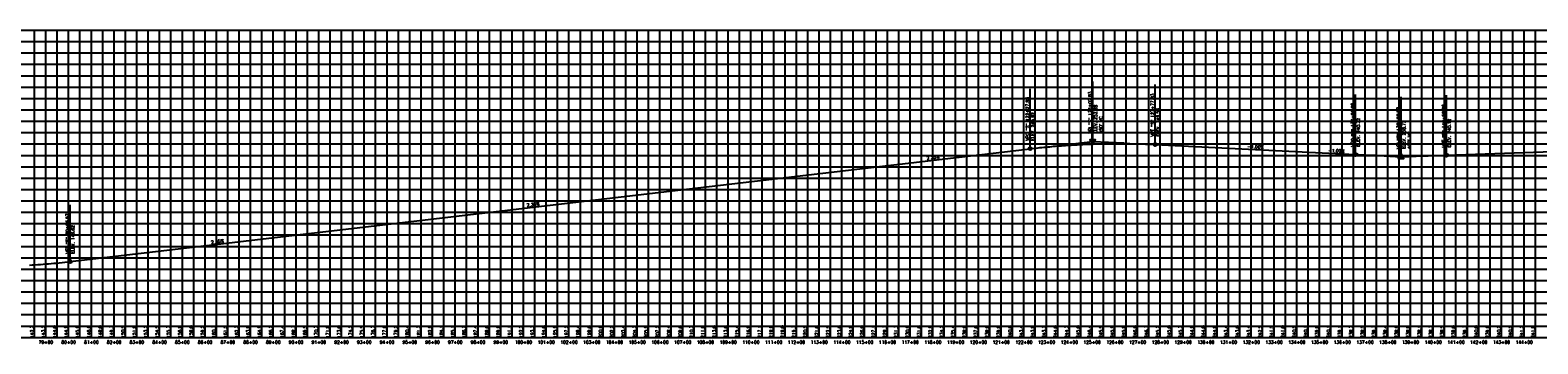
# Model space of a CAD drawing. Extents: x 114466 to 237039, y 16086 to 93345.
# Tile 8 of 81: x 145208 to 151837, y 34611 to 35990. Entities that reach past the tile are written whole.
import ezdxf
from ezdxf.enums import TextEntityAlignment as Align

# ---------------------------------------------------------------- set-up
doc = ezdxf.new("R2010")
doc.units = 0
doc.header["$LTSCALE"] = 50
doc.header["$MEASUREMENT"] = 0
doc.layers.get('0').update_dxf_attribs({"color": 1})
for name, color, linetype in [('STERL-03-PBASE', 101, 'Continuous'), ('STERL-03-PEGCT', 101, 'Continuous'), ('STERL-03-PFGC', 4, 'Continuous'), ('STERL-03-PFGCT', 3, 'Continuous'), ('Sterl-03-PFGCT-B', 3, 'Continuous'), ('STERL-03-PGRID', 251, 'Continuous'), ('STERL-03-PVGRID', 251, 'Continuous')]:
    doc.layers.add(name, color=color, linetype=linetype)
doc.styles.add('L140', font='ROMANSM.shx', dxfattribs={"height": 14})

# ---------------------------------------------------------------- blocks, each defined once
blk = doc.blocks.new('CRV_CIR')
at = {"color": 155, "const_width": 0.063, "flags": 128}
blk.add_lwpolyline([(-0.0315, 0, 1), (0.0315, 0, 1)], format="xyb", close=True, dxfattribs=at)
for radius in [0.07, 0.0187]:
    blk.add_circle((0, 0), radius)
blk = doc.blocks.new('crv_tri')
for points in [[(0.125, -0.072), (0, 0.144), (-0.125, -0.072)], [(-0.125, -0.072), (0.125, -0.072), (0, 0.144)]]:
    blk.add_hatch(color=155).paths.add_polyline_path(points)
for p, q in [((0, 0.144), (-0.125, -0.072)), ((0.125, -0.072), (0, 0.144)), ((-0.125, -0.072), (0.125, -0.072))]:
    blk.add_line(p, q)
at = {"flags": 128}
for points in [[(0, 0.144), (-0.125, -0.072), (0.125, -0.072)], [(-0.125, -0.072), (0.125, -0.072), (0, 0.144)]]:
    blk.add_lwpolyline(points, close=True, dxfattribs=at)
blk.add_circle((0, 0), 0.025)
blk.add_circle((0, 0), 0.025)
blk.add_circle((0, 0), 0.025)

msp = doc.modelspace()

# ---------------------------------------------------------------- linework, layer by layer
at = {"layer": 'STERL-03-PBASE'}
for p, q in [((137616.08245, 34689.54831), (195729.02224, 34689.54831)), ((145226.81245, 34639.54831), (145226.81245, 34689.54831)), ((145276.81245, 34639.54831), (145276.81245, 34689.54831)), ((145326.81245, 34639.54831), (145326.81245, 34689.54831)), ((145376.81245, 34639.54831), (145376.81245, 34689.54831)), ((145426.81245, 34639.54831), (145426.81245, 34689.54831)), ((145476.81245, 34639.54831), (145476.81245, 34689.54831)), ((145526.81245, 34639.54831), (145526.81245, 34689.54831)), ((145576.81245, 34639.54831), (145576.81245, 34689.54831)), ((145626.81245, 34639.54831), (145626.81245, 34689.54831)), ((145676.81245, 34639.54831), (145676.81245, 34689.54831)), ((145726.81245, 34639.54831), (145726.81245, 34689.54831)), ((145776.81245, 34639.54831), (145776.81245, 34689.54831)), ((145826.81245, 34639.54831), (145826.81245, 34689.54831)), ((145876.81245, 34639.54831), (145876.81245, 34689.54831)), ((145926.81245, 34639.54831), (145926.81245, 34689.54831)), ((145976.81245, 34639.54831), (145976.81245, 34689.54831)), ((146026.81245, 34639.54831), (146026.81245, 34689.54831)), ((146076.81245, 34639.54831), (146076.81245, 34689.54831)), ((146126.81245, 34639.54831), (146126.81245, 34689.54831)), ((146176.81245, 34639.54831), (146176.81245, 34689.54831)), ((146226.81245, 34639.54831), (146226.81245, 34689.54831)), ((146276.81245, 34639.54831), (146276.81245, 34689.54831)), ((146326.81245, 34639.54831), (146326.81245, 34689.54831)), ((146376.81245, 34639.54831), (146376.81245, 34689.54831)), ((146426.81245, 34639.54831), (146426.81245, 34689.54831)), ((146476.81245, 34639.54831), (146476.81245, 34689.54831)), ((146526.81245, 34639.54831), (146526.81245, 34689.54831)), ((146576.81245, 34639.54831), (146576.81245, 34689.54831)), ((146626.81245, 34639.54831), (146626.81245, 34689.54831)), ((146676.81245, 34639.54831), (146676.81245, 34689.54831)), ((146726.81245, 34639.54831), (146726.81245, 34689.54831)), ((146776.81245, 34639.54831), (146776.81245, 34689.54831)), ((146826.81245, 34639.54831), (146826.81245, 34689.54831)), ((146876.81245, 34639.54831), (146876.81245, 34689.54831)), ((146926.81245, 34639.54831), (146926.81245, 34689.54831)), ((146976.81245, 34639.54831), (146976.81245, 34689.54831)), ((147026.81245, 34639.54831), (147026.81245, 34689.54831)), ((147076.81245, 34639.54831), (147076.81245, 34689.54831)), ((147126.81245, 34639.54831), (147126.81245, 34689.54831)), ((147176.81245, 34639.54831), (147176.81245, 34689.54831)), ((147226.81245, 34639.54831), (147226.81245, 34689.54831)), ((147276.81245, 34639.54831), (147276.81245, 34689.54831)), ((147326.81245, 34639.54831), (147326.81245, 34689.54831)), ((147376.81245, 34639.54831), (147376.81245, 34689.54831)), ((147426.81245, 34639.54831), (147426.81245, 34689.54831)), ((147476.81245, 34639.54831), (147476.81245, 34689.54831)), ((147526.81245, 34639.54831), (147526.81245, 34689.54831)), ((147576.81245, 34639.54831), (147576.81245, 34689.54831)), ((147626.81245, 34639.54831), (147626.81245, 34689.54831)), ((147676.81245, 34639.54831), (147676.81245, 34689.54831)), ((147726.81245, 34639.54831), (147726.81245, 34689.54831)), ((147776.81245, 34639.54831), (147776.81245, 34689.54831)), ((147826.81245, 34639.54831), (147826.81245, 34689.54831)), ((147876.81245, 34639.54831), (147876.81245, 34689.54831)), ((147926.81245, 34639.54831), (147926.81245, 34689.54831)), ((147976.81245, 34639.54831), (147976.81245, 34689.54831)), ((148026.81245, 34639.54831), (148026.81245, 34689.54831)), ((148076.81245, 34639.54831), (148076.81245, 34689.54831)), ((148126.81245, 34639.54831), (148126.81245, 34689.54831)), ((148176.81245, 34639.54831), (148176.81245, 34689.54831)), ((148226.81245, 34639.54831), (148226.81245, 34689.54831)), ((148276.81245, 34639.54831), (148276.81245, 34689.54831)), ((148326.81245, 34639.54831), (148326.81245, 34689.54831)), ((148376.81245, 34639.54831), (148376.81245, 34689.54831)), ((148426.81245, 34639.54831), (148426.81245, 34689.54831)), ((148476.81245, 34639.54831), (148476.81245, 34689.54831)), ((148526.81245, 34639.54831), (148526.81245, 34689.54831)), ((148576.81245, 34639.54831), (148576.81245, 34689.54831)), ((148626.81245, 34639.54831), (148626.81245, 34689.54831)), ((148676.81245, 34639.54831), (148676.81245, 34689.54831)), ((148726.81245, 34639.54831), (148726.81245, 34689.54831)), ((148776.81245, 34639.54831), (148776.81245, 34689.54831)), ((148826.81245, 34639.54831), (148826.81245, 34689.54831)), ((148876.81245, 34639.54831), (148876.81245, 34689.54831)), ((148926.81245, 34639.54831), (148926.81245, 34689.54831)), ((148976.81245, 34639.54831), (148976.81245, 34689.54831)), ((149026.81245, 34639.54831), (149026.81245, 34689.54831)), ((149076.81245, 34639.54831), (149076.81245, 34689.54831)), ((149126.81245, 34639.54831), (149126.81245, 34689.54831)), ((149176.81245, 34639.54831), (149176.81245, 34689.54831)), ((149226.81245, 34639.54831), (149226.81245, 34689.54831)), ((149276.81245, 34639.54831), (149276.81245, 34689.54831)), ((149326.81245, 34639.54831), (149326.81245, 34689.54831)), ((149376.81245, 34639.54831), (149376.81245, 34689.54831)), ((149426.81245, 34639.54831), (149426.81245, 34689.54831)), ((149476.81245, 34639.54831), (149476.81245, 34689.54831)), ((149526.81245, 34639.54831), (149526.81245, 34689.54831)), ((149576.81245, 34639.54831), (149576.81245, 34689.54831)), ((149626.81245, 34639.54831), (149626.81245, 34689.54831)), ((149676.81245, 34639.54831), (149676.81245, 34689.54831)), ((149726.81245, 34639.54831), (149726.81245, 34689.54831)), ((149776.81245, 34639.54831), (149776.81245, 34689.54831)), ((149826.81245, 34639.54831), (149826.81245, 34689.54831)), ((149876.81245, 34639.54831), (149876.81245, 34689.54831)), ((149926.81245, 34639.54831), (149926.81245, 34689.54831)), ((149976.81245, 34639.54831), (149976.81245, 34689.54831)), ((150026.81245, 34639.54831), (150026.81245, 34689.54831)), ((150076.81245, 34639.54831), (150076.81245, 34689.54831)), ((150126.81245, 34639.54831), (150126.81245, 34689.54831)), ((150176.81245, 34639.54831), (150176.81245, 34689.54831)), ((150226.81245, 34639.54831), (150226.81245, 34689.54831)), ((150276.81245, 34639.54831), (150276.81245, 34689.54831)), ((150326.81245, 34639.54831), (150326.81245, 34689.54831)), ((150376.81245, 34639.54831), (150376.81245, 34689.54831)), ((150426.81245, 34639.54831), (150426.81245, 34689.54831)), ((150476.81245, 34639.54831), (150476.81245, 34689.54831)), ((150526.81245, 34639.54831), (150526.81245, 34689.54831)), ((150576.81245, 34639.54831), (150576.81245, 34689.54831)), ((150626.81245, 34639.54831), (150626.81245, 34689.54831)), ((150676.81245, 34639.54831), (150676.81245, 34689.54831)), ((150726.81245, 34639.54831), (150726.81245, 34689.54831)), ((150776.81245, 34639.54831), (150776.81245, 34689.54831)), ((150826.81245, 34639.54831), (150826.81245, 34689.54831)), ((150876.81245, 34639.54831), (150876.81245, 34689.54831)), ((150926.81245, 34639.54831), (150926.81245, 34689.54831)), ((150976.81245, 34639.54831), (150976.81245, 34689.54831)), ((151026.81245, 34639.54831), (151026.81245, 34689.54831)), ((151076.81245, 34639.54831), (151076.81245, 34689.54831)), ((151126.81245, 34639.54831), (151126.81245, 34689.54831)), ((151176.81245, 34639.54831), (151176.81245, 34689.54831)), ((151226.81245, 34639.54831), (151226.81245, 34689.54831)), ((151276.81245, 34639.54831), (151276.81245, 34689.54831)), ((151326.81245, 34639.54831), (151326.81245, 34689.54831)), ((151376.81245, 34639.54831), (151376.81245, 34689.54831)), ((151426.81245, 34639.54831), (151426.81245, 34689.54831)), ((151476.81245, 34639.54831), (151476.81245, 34689.54831)), ((151526.81245, 34639.54831), (151526.81245, 34689.54831)), ((151576.81245, 34639.54831), (151576.81245, 34689.54831)), ((151626.81245, 34639.54831), (151626.81245, 34689.54831)), ((151676.81245, 34639.54831), (151676.81245, 34689.54831)), ((151726.81245, 34639.54831), (151726.81245, 34689.54831)), ((151776.81245, 34639.54831), (151776.81245, 34689.54831)), ((151826.81245, 34639.54831), (151826.81245, 34689.54831)), ((137616.08245, 34639.54831), (195729.02224, 34639.54831))]:
    msp.add_line(p, q, dxfattribs=at)
at = {"layer": 'STERL-03-PFGC'}
for p, q in [((145383.38197, 34972.65757), (149604.64551, 35468.65604)), ((150154.64551, 35487.21854), (151035.63598, 35443.16902)), ((151435.63598, 35440.16902), (152552.43122, 35479.25685))]:
    msp.add_line(p, q, dxfattribs=at)
for points in [[(149604.64551, 35468.65604), (149613.23926, 35469.65456), (149621.83301, 35470.63059), (149630.42676, 35471.58412), (149639.02051, 35472.51517), (149647.61426, 35473.42372), (149656.20801, 35474.30979), (149664.80176, 35475.17336), (149673.39551, 35476.01444), (149681.98926, 35476.83302), (149690.58301, 35477.62912), (149699.17676, 35478.40273), (149707.77051, 35479.15384), (149716.36426, 35479.88246), (149724.95801, 35480.58859), (149733.55176, 35481.27223), (149742.14551, 35481.93338), (149750.73926, 35482.57204), (149759.33301, 35483.1882), (149767.92676, 35483.78188), (149776.52051, 35484.35306), (149785.11426, 35484.90175), (149793.70801, 35485.42795), (149802.30176, 35485.93166), (149810.89551, 35486.41287), (149819.48926, 35486.8716), (149828.08301, 35487.30783), (149836.67676, 35487.72157), (149845.27051, 35488.11283), (149853.86426, 35488.48158), (149862.45801, 35488.82785), (149871.05176, 35489.15163), (149879.64551, 35489.45291), (149888.23926, 35489.73171), (149896.83301, 35489.98801), (149905.42676, 35490.22182), (149914.02051, 35490.43314), (149922.61426, 35490.62197), (149931.20801, 35490.7883), (149939.80176, 35490.93215), (149948.39551, 35491.0535), (149956.98926, 35491.15236), (149965.58301, 35491.22873), (149974.17676, 35491.28261), (149982.77051, 35491.314), (149991.36426, 35491.32289), (149999.95801, 35491.3093), (150008.55176, 35491.27321), (150017.14551, 35491.21463), (150025.73926, 35491.13356), (150034.33301, 35491.03), (150042.92676, 35490.90395), (150051.52051, 35490.7554), (150060.11426, 35490.58437), (150068.70801, 35490.39084), (150077.30176, 35490.17482), (150085.89551, 35489.93631), (150094.48926, 35489.67531), (150103.08301, 35489.39182), (150111.67676, 35489.08583), (150120.27051, 35488.75736), (150128.86426, 35488.40639), (150137.45801, 35488.03293), (150146.05176, 35487.63698), (150154.64551, 35487.21854)], [(151035.63598, 35443.16902), (151041.88598, 35442.86067), (151048.13598, 35442.56062), (151054.38598, 35442.26887), (151060.63598, 35441.98542), (151066.88598, 35441.71027), (151073.13598, 35441.44343), (151079.38598, 35441.18488), (151085.63598, 35440.93464), (151091.88598, 35440.6927), (151098.13598, 35440.45905), (151104.38598, 35440.23371), (151110.63598, 35440.01667), (151116.88598, 35439.80793), (151123.13598, 35439.60749), (151129.38598, 35439.41535), (151135.63598, 35439.23152), (151141.88598, 35439.05598), (151148.13598, 35438.88874), (151154.38598, 35438.72981), (151160.63598, 35438.57917), (151166.88598, 35438.43684), (151173.13598, 35438.3028), (151179.38598, 35438.17707), (151185.63598, 35438.05964), (151191.88598, 35437.95051), (151198.13598, 35437.84968), (151204.38598, 35437.75715), (151210.63598, 35437.67292), (151216.88598, 35437.59699), (151223.13598, 35437.52937), (151229.38598, 35437.47004), (151235.63598, 35437.41902), (151241.88598, 35437.37629), (151248.13598, 35437.34187), (151254.38598, 35437.31574), (151260.63598, 35437.29792), (151266.88598, 35437.2884), (151273.13598, 35437.28718), (151279.38598, 35437.29426), (151285.63598, 35437.30964), (151291.88598, 35437.33332), (151298.13598, 35437.3653), (151304.38598, 35437.40559), (151310.63598, 35437.45417), (151316.88598, 35437.51106), (151323.13598, 35437.57624), (151329.38598, 35437.64973), (151335.63598, 35437.73152), (151341.88598, 35437.8216), (151348.13598, 35437.91999), (151354.38598, 35438.02668), (151360.63598, 35438.14167), (151366.88598, 35438.26496), (151373.13598, 35438.39655), (151379.38598, 35438.53645), (151385.63598, 35438.68464), (151391.88598, 35438.84113), (151398.13598, 35439.00593), (151404.38598, 35439.17902), (151410.63598, 35439.36042), (151416.88598, 35439.55012), (151423.13598, 35439.74812), (151429.38598, 35439.95442), (151435.63598, 35440.16902)], [(145205.25697, 34957.52043), (145217.13197, 34958.16914), (145229.00697, 34958.86935), (145240.88197, 34959.62105), (145252.75697, 34960.42423), (145264.63197, 34961.27891), (145276.50697, 34962.18507), (145288.38197, 34963.14273), (145300.25697, 34964.15187), (145312.13197, 34965.2125), (145324.00697, 34966.32462), (145335.88197, 34967.48824), (145347.75697, 34968.70334), (145359.63197, 34969.96993), (145371.50697, 34971.288), (145383.38197, 34972.65757)]]:
    msp.add_lwpolyline(points, dxfattribs=at)
at = {"layer": 'STERL-03-PFGCT'}
for p, q in [((149604.64551, 35468.65604), (149604.64551, 35731.8227)), ((149879.64551, 35500.96854), (149879.64551, 35764.1352)), ((150154.64551, 35487.21854), (150154.64551, 35750.3852)), ((151035.63598, 35443.16902), (151035.63598, 35706.33568)), ((151235.63598, 35433.16902), (151235.63598, 35696.33568)), ((151435.63598, 35440.16902), (151435.63598, 35703.33568)), ((145383.38197, 34972.65757), (145383.38197, 35222.49091))]:
    msp.add_line(p, q, dxfattribs=at)
at = {"layer": 'Sterl-03-PFGCT-B'}
for p, q in [((149742.14551, 35484.81229), (149879.64551, 35500.96854)), ((149879.64551, 35500.96854), (150017.14551, 35494.09354)), ((151135.63598, 35438.16902), (151235.63598, 35433.16902)), ((151235.63598, 35433.16902), (151335.63598, 35436.66902))]:
    msp.add_line(p, q, dxfattribs=at)
at = {"layer": 'STERL-03-PGRID'}
for p, q in [((137616.08245, 35989.54831), (195729.02224, 35989.54831)), ((137616.08245, 35939.54831), (195729.02224, 35939.54831)), ((145226.81245, 34689.54831), (145226.81245, 35989.54831)), ((145276.81245, 34689.54831), (145276.81245, 35989.54831)), ((145326.81245, 34689.54831), (145326.81245, 35989.54831)), ((145376.81245, 34689.54831), (145376.81245, 35989.54831)), ((145426.81245, 34689.54831), (145426.81245, 35989.54831)), ((145476.81245, 34689.54831), (145476.81245, 35989.54831)), ((145526.81245, 34689.54831), (145526.81245, 35989.54831)), ((145576.81245, 34689.54831), (145576.81245, 35989.54831)), ((145626.81245, 34689.54831), (145626.81245, 35989.54831)), ((145676.81245, 34689.54831), (145676.81245, 35989.54831)), ((145726.81245, 34689.54831), (145726.81245, 35989.54831)), ((145776.81245, 34689.54831), (145776.81245, 35989.54831)), ((145826.81245, 34689.54831), (145826.81245, 35989.54831)), ((145876.81245, 34689.54831), (145876.81245, 35989.54831)), ((145926.81245, 34689.54831), (145926.81245, 35989.54831)), ((145976.81245, 34689.54831), (145976.81245, 35989.54831)), ((146026.81245, 34689.54831), (146026.81245, 35989.54831)), ((146076.81245, 34689.54831), (146076.81245, 35989.54831)), ((146126.81245, 34689.54831), (146126.81245, 35989.54831)), ((146176.81245, 34689.54831), (146176.81245, 35989.54831)), ((146226.81245, 34689.54831), (146226.81245, 35989.54831)), ((146276.81245, 34689.54831), (146276.81245, 35989.54831)), ((146326.81245, 34689.54831), (146326.81245, 35989.54831)), ((146376.81245, 34689.54831), (146376.81245, 35989.54831)), ((146426.81245, 34689.54831), (146426.81245, 35989.54831)), ((146476.81245, 34689.54831), (146476.81245, 35989.54831)), ((146526.81245, 34689.54831), (146526.81245, 35989.54831)), ((146576.81245, 34689.54831), (146576.81245, 35989.54831)), ((146626.81245, 34689.54831), (146626.81245, 35989.54831)), ((146676.81245, 34689.54831), (146676.81245, 35989.54831)), ((146726.81245, 34689.54831), (146726.81245, 35989.54831)), ((146776.81245, 34689.54831), (146776.81245, 35989.54831)), ((146826.81245, 34689.54831), (146826.81245, 35989.54831)), ((146876.81245, 34689.54831), (146876.81245, 35989.54831)), ((146926.81245, 34689.54831), (146926.81245, 35989.54831)), ((146976.81245, 34689.54831), (146976.81245, 35989.54831)), ((147026.81245, 34689.54831), (147026.81245, 35989.54831)), ((147076.81245, 34689.54831), (147076.81245, 35989.54831)), ((147126.81245, 34689.54831), (147126.81245, 35989.54831)), ((147176.81245, 34689.54831), (147176.81245, 35989.54831)), ((147226.81245, 34689.54831), (147226.81245, 35989.54831)), ((147276.81245, 34689.54831), (147276.81245, 35989.54831)), ((147326.81245, 34689.54831), (147326.81245, 35989.54831)), ((147376.81245, 34689.54831), (147376.81245, 35989.54831)), ((147426.81245, 34689.54831), (147426.81245, 35989.54831)), ((147476.81245, 34689.54831), (147476.81245, 35989.54831)), ((147526.81245, 34689.54831), (147526.81245, 35989.54831)), ((147576.81245, 34689.54831), (147576.81245, 35989.54831)), ((147626.81245, 34689.54831), (147626.81245, 35989.54831)), ((147676.81245, 34689.54831), (147676.81245, 35989.54831)), ((147726.81245, 34689.54831), (147726.81245, 35989.54831)), ((147776.81245, 34689.54831), (147776.81245, 35989.54831)), ((147826.81245, 34689.54831), (147826.81245, 35989.54831)), ((147876.81245, 34689.54831), (147876.81245, 35989.54831)), ((147926.81245, 34689.54831), (147926.81245, 35989.54831)), ((147976.81245, 34689.54831), (147976.81245, 35989.54831)), ((148026.81245, 34689.54831), (148026.81245, 35989.54831)), ((148076.81245, 34689.54831), (148076.81245, 35989.54831)), ((148126.81245, 34689.54831), (148126.81245, 35989.54831)), ((148176.81245, 34689.54831), (148176.81245, 35989.54831)), ((148226.81245, 34689.54831), (148226.81245, 35989.54831)), ((148276.81245, 34689.54831), (148276.81245, 35989.54831)), ((148326.81245, 34689.54831), (148326.81245, 35989.54831)), ((148376.81245, 34689.54831), (148376.81245, 35989.54831)), ((148426.81245, 34689.54831), (148426.81245, 35989.54831)), ((148476.81245, 34689.54831), (148476.81245, 35989.54831)), ((148526.81245, 34689.54831), (148526.81245, 35989.54831)), ((148576.81245, 34689.54831), (148576.81245, 35989.54831)), ((148626.81245, 34689.54831), (148626.81245, 35989.54831)), ((148676.81245, 34689.54831), (148676.81245, 35989.54831)), ((148726.81245, 34689.54831), (148726.81245, 35989.54831)), ((148776.81245, 34689.54831), (148776.81245, 35989.54831)), ((148826.81245, 34689.54831), (148826.81245, 35989.54831)), ((148876.81245, 34689.54831), (148876.81245, 35989.54831)), ((148926.81245, 34689.54831), (148926.81245, 35989.54831)), ((148976.81245, 34689.54831), (148976.81245, 35989.54831)), ((149026.81245, 34689.54831), (149026.81245, 35989.54831)), ((149076.81245, 34689.54831), (149076.81245, 35989.54831)), ((149126.81245, 34689.54831), (149126.81245, 35989.54831)), ((149176.81245, 34689.54831), (149176.81245, 35989.54831)), ((149226.81245, 34689.54831), (149226.81245, 35989.54831)), ((149276.81245, 34689.54831), (149276.81245, 35989.54831)), ((149326.81245, 34689.54831), (149326.81245, 35989.54831)), ((149376.81245, 34689.54831), (149376.81245, 35989.54831)), ((149426.81245, 34689.54831), (149426.81245, 35989.54831)), ((149476.81245, 34689.54831), (149476.81245, 35989.54831)), ((149526.81245, 34689.54831), (149526.81245, 35989.54831)), ((149576.81245, 34689.54831), (149576.81245, 35989.54831)), ((149626.81245, 34689.54831), (149626.81245, 35989.54831)), ((149676.81245, 34689.54831), (149676.81245, 35989.54831)), ((149726.81245, 34689.54831), (149726.81245, 35989.54831)), ((149776.81245, 34689.54831), (149776.81245, 35989.54831)), ((149826.81245, 34689.54831), (149826.81245, 35989.54831)), ((149876.81245, 34689.54831), (149876.81245, 35989.54831)), ((149926.81245, 34689.54831), (149926.81245, 35989.54831)), ((149976.81245, 34689.54831), (149976.81245, 35989.54831)), ((150026.81245, 34689.54831), (150026.81245, 35989.54831)), ((150076.81245, 34689.54831), (150076.81245, 35989.54831)), ((150126.81245, 34689.54831), (150126.81245, 35989.54831)), ((150176.81245, 34689.54831), (150176.81245, 35989.54831)), ((150226.81245, 34689.54831), (150226.81245, 35989.54831)), ((150276.81245, 34689.54831), (150276.81245, 35989.54831)), ((150326.81245, 34689.54831), (150326.81245, 35989.54831)), ((150376.81245, 34689.54831), (150376.81245, 35989.54831)), ((150426.81245, 34689.54831), (150426.81245, 35989.54831)), ((150476.81245, 34689.54831), (150476.81245, 35989.54831)), ((150526.81245, 34689.54831), (150526.81245, 35989.54831)), ((150576.81245, 34689.54831), (150576.81245, 35989.54831)), ((150626.81245, 34689.54831), (150626.81245, 35989.54831)), ((150676.81245, 34689.54831), (150676.81245, 35989.54831)), ((150726.81245, 34689.54831), (150726.81245, 35989.54831)), ((150776.81245, 34689.54831), (150776.81245, 35989.54831)), ((150826.81245, 34689.54831), (150826.81245, 35989.54831)), ((150876.81245, 34689.54831), (150876.81245, 35989.54831)), ((150926.81245, 34689.54831), (150926.81245, 35989.54831)), ((150976.81245, 34689.54831), (150976.81245, 35989.54831)), ((151026.81245, 34689.54831), (151026.81245, 35989.54831)), ((151076.81245, 34689.54831), (151076.81245, 35989.54831)), ((151126.81245, 34689.54831), (151126.81245, 35989.54831)), ((151176.81245, 34689.54831), (151176.81245, 35989.54831)), ((151226.81245, 34689.54831), (151226.81245, 35989.54831)), ((151276.81245, 34689.54831), (151276.81245, 35989.54831)), ((151326.81245, 34689.54831), (151326.81245, 35989.54831)), ((151376.81245, 34689.54831), (151376.81245, 35989.54831)), ((151426.81245, 34689.54831), (151426.81245, 35989.54831)), ((151476.81245, 34689.54831), (151476.81245, 35989.54831)), ((151526.81245, 34689.54831), (151526.81245, 35989.54831)), ((151576.81245, 34689.54831), (151576.81245, 35989.54831)), ((151626.81245, 34689.54831), (151626.81245, 35989.54831)), ((151676.81245, 34689.54831), (151676.81245, 35989.54831)), ((151726.81245, 34689.54831), (151726.81245, 35989.54831)), ((151776.81245, 34689.54831), (151776.81245, 35989.54831)), ((151826.81245, 34689.54831), (151826.81245, 35989.54831)), ((137616.08245, 35889.54831), (195729.02224, 35889.54831)), ((137616.08245, 35839.54831), (195729.02224, 35839.54831)), ((137616.08245, 35789.54831), (195729.02224, 35789.54831)), ((137616.08245, 35739.54831), (195729.02224, 35739.54831)), ((137616.08245, 35689.54831), (195729.02224, 35689.54831)), ((137616.08245, 35639.54831), (195729.02224, 35639.54831)), ((137616.08245, 35589.54831), (195729.02224, 35589.54831)), ((137616.08245, 35539.54831), (195729.02224, 35539.54831)), ((137616.08245, 35489.54831), (195729.02224, 35489.54831)), ((137616.08245, 35439.54831), (195729.02224, 35439.54831)), ((137616.08245, 35389.54831), (195729.02224, 35389.54831)), ((137616.08245, 35339.54831), (195729.02224, 35339.54831)), ((137616.08245, 35289.54831), (195729.02224, 35289.54831)), ((137616.08245, 35239.54831), (195729.02224, 35239.54831)), ((137616.08245, 35189.54831), (195729.02224, 35189.54831)), ((137616.08245, 35139.54831), (195729.02224, 35139.54831)), ((137616.08245, 35089.54831), (195729.02224, 35089.54831)), ((137616.08245, 35039.54831), (195729.02224, 35039.54831)), ((137616.08245, 34989.54831), (195729.02224, 34989.54831)), ((137616.08245, 34939.54831), (195729.02224, 34939.54831)), ((137616.08245, 34889.54831), (195729.02224, 34889.54831)), ((137616.08245, 34839.54831), (195729.02224, 34839.54831)), ((137616.08245, 34789.54831), (195729.02224, 34789.54831)), ((137616.08245, 34739.54831), (195729.02224, 34739.54831))]:
    msp.add_line(p, q, dxfattribs=at)
at = {"layer": 'STERL-03-PVGRID'}
for p, q in [((149876.81245, 34689.54831), (149876.81245, 35471.72967)), ((149926.81245, 34689.54831), (149926.81245, 35466.94366)), ((149976.81245, 34689.54831), (149976.81245, 35469.22749)), ((150026.81245, 34689.54831), (150026.81245, 35468.4344)), ((150076.81245, 34689.54831), (150076.81245, 35472.55339)), ((150126.81245, 34689.54831), (150126.81245, 35471.28461)), ((150176.81245, 34689.54831), (150176.81245, 35465.63883)), ((150276.81245, 34689.54831), (150276.81245, 35468.08186)), ((149176.81245, 34689.54831), (149176.81245, 35404.25521)), ((149226.81245, 34689.54831), (149226.81245, 35410.46931)), ((149276.81245, 34689.54831), (149276.81245, 35416.41171)), ((149326.81245, 34689.54831), (149326.81245, 35433.685)), ((149376.81245, 34689.54831), (149376.81245, 35427.66204)), ((149426.81245, 34689.54831), (149426.81245, 35433.39708)), ((149476.81245, 34689.54831), (149476.81245, 35438.38323)), ((149526.81245, 34689.54831), (149526.81245, 35442.69776)), ((149576.81245, 34689.54831), (149576.81245, 35456.67926)), ((149626.81245, 34689.54831), (149626.81245, 35458.46655)), ((149676.81245, 34689.54831), (149676.81245, 35455.51487)), ((149726.81245, 34689.54831), (149726.81245, 35459.78391)), ((149776.81245, 34689.54831), (149776.81245, 35463.02852)), ((149826.81245, 34689.54831), (149826.81245, 35464.35722)), ((150226.81245, 34689.54831), (150226.81245, 35464.45288)), ((150326.81245, 34689.54831), (150326.81245, 35463.98278)), ((150376.81245, 34689.54831), (150376.81245, 35459.5028)), ((150426.81245, 34689.54831), (150426.81245, 35463.44013)), ((150476.81245, 34689.54831), (150476.81245, 35456.48923)), ((150526.81245, 34689.54831), (150526.81245, 35454.40596)), ((150576.81245, 34689.54831), (150576.81245, 35456.57735)), ((150626.81245, 34689.54831), (150626.81245, 35452.23119)), ((150676.81245, 34689.54831), (150676.81245, 35446.86057)), ((150726.81245, 34689.54831), (150726.81245, 35444.62376)), ((150776.81245, 34689.54831), (150776.81245, 35442.06487)), ((150826.81245, 34689.54831), (150826.81245, 35439.82156)), ((150876.81245, 34689.54831), (150876.81245, 35438.34565)), ((150926.81245, 34689.54831), (150926.81245, 35440.20119)), ((150976.81245, 34689.54831), (150976.81245, 35434.85374)), ((151026.81245, 34689.54831), (151026.81245, 35433.13695)), ((151076.81245, 34689.54831), (151076.81245, 35432.10196)), ((151126.81245, 34689.54831), (151126.81245, 35431.21114)), ((151176.81245, 34689.54831), (151176.81245, 35431.36627)), ((151226.81245, 34689.54831), (151226.81245, 35434.08889)), ((151276.81245, 34689.54831), (151276.81245, 35433.62741)), ((151326.81245, 34689.54831), (151326.81245, 35430.11248)), ((151376.81245, 34689.54831), (151376.81245, 35430.92755)), ((151426.81245, 34689.54831), (151426.81245, 35432.16315)), ((151476.81245, 34689.54831), (151476.81245, 35434.34167)), ((151526.81245, 34689.54831), (151526.81245, 35431.24898)), ((151576.81245, 34689.54831), (151576.81245, 35439.37319)), ((151626.81245, 34689.54831), (151626.81245, 35438.88426)), ((151676.81245, 34689.54831), (151676.81245, 35440.65556)), ((151726.81245, 34689.54831), (151726.81245, 35442.02019)), ((151776.81245, 34689.54831), (151776.81245, 35445.62455)), ((151826.81245, 34689.54831), (151826.81245, 35448.34216)), ((148476.81245, 34689.54831), (148476.81245, 35333.92657)), ((148576.81245, 34689.54831), (148576.81245, 35335.95926)), ((148626.81245, 34689.54831), (148626.81245, 35341.95009)), ((148676.81245, 34689.54831), (148676.81245, 35347.48602)), ((148726.81245, 34689.54831), (148726.81245, 35351.95048)), ((148776.81245, 34689.54831), (148776.81245, 35357.76839)), ((148826.81245, 34689.54831), (148826.81245, 35363.60079)), ((148876.81245, 34689.54831), (148876.81245, 35369.61639)), ((148926.81245, 34689.54831), (148926.81245, 35374.91949)), ((148976.81245, 34689.54831), (148976.81245, 35380.93374)), ((149026.81245, 34689.54831), (149026.81245, 35396.20914)), ((149076.81245, 34689.54831), (149076.81245, 35394.06013)), ((149126.81245, 34689.54831), (149126.81245, 35397.67207)), ((147926.81245, 34689.54831), (147926.81245, 35269.1634)), ((147976.81245, 34689.54831), (147976.81245, 35275.48283)), ((148026.81245, 34689.54831), (148026.81245, 35281.34153)), ((148076.81245, 34689.54831), (148076.81245, 35287.5451)), ((148126.81245, 34689.54831), (148126.81245, 35293.02475)), ((148176.81245, 34689.54831), (148176.81245, 35298.6415)), ((148226.81245, 34689.54831), (148226.81245, 35304.59134)), ((148276.81245, 34689.54831), (148276.81245, 35307.49575)), ((148326.81245, 34689.54831), (148326.81245, 35316.3093)), ((148376.81245, 34689.54831), (148376.81245, 35323.34919)), ((148426.81245, 34689.54831), (148426.81245, 35324.99288)), ((148526.81245, 34689.54831), (148526.81245, 35329.64197)), ((147376.81245, 34689.54831), (147376.81245, 35200.53041)), ((147426.81245, 34689.54831), (147426.81245, 35206.24805)), ((147476.81245, 34689.54831), (147476.81245, 35212.54624)), ((147526.81245, 34689.54831), (147526.81245, 35219.03218)), ((147576.81245, 34689.54831), (147576.81245, 35225.33029)), ((147626.81245, 34689.54831), (147626.81245, 35231.5812)), ((147676.81245, 34689.54831), (147676.81245, 35237.68256)), ((147726.81245, 34689.54831), (147726.81245, 35243.96944)), ((147776.81245, 34689.54831), (147776.81245, 35250.29851)), ((147826.81245, 34689.54831), (147826.81245, 35256.6186)), ((147876.81245, 34689.54831), (147876.81245, 35263.08286)), ((146826.81245, 34689.54831), (146826.81245, 35135.31807)), ((146876.81245, 34689.54831), (146876.81245, 35141.73265)), ((146926.81245, 34689.54831), (146926.81245, 35148.19965)), ((146976.81245, 34689.54831), (146976.81245, 35154.28233)), ((147026.81245, 34689.54831), (147026.81245, 35159.86283)), ((147076.81245, 34689.54831), (147076.81245, 35165.26987)), ((147126.81245, 34689.54831), (147126.81245, 35170.73314)), ((147176.81245, 34689.54831), (147176.81245, 35176.50483)), ((147226.81245, 34689.54831), (147226.81245, 35182.54842)), ((147276.81245, 34689.54831), (147276.81245, 35188.82647)), ((147326.81245, 34689.54831), (147326.81245, 35194.91979)), ((146276.81245, 34689.54831), (146276.81245, 35070.76976)), ((146326.81245, 34689.54831), (146326.81245, 35076.60806)), ((146376.81245, 34689.54831), (146376.81245, 35081.27573)), ((146426.81245, 34689.54831), (146426.81245, 35087.28052)), ((146476.81245, 34689.54831), (146476.81245, 35093.08371)), ((146526.81245, 34689.54831), (146526.81245, 35098.61557)), ((146576.81245, 34689.54831), (146576.81245, 35104.73804)), ((146626.81245, 34689.54831), (146626.81245, 35110.64524)), ((146676.81245, 34689.54831), (146676.81245, 35116.92021)), ((146726.81245, 34689.54831), (146726.81245, 35122.8948)), ((146776.81245, 34689.54831), (146776.81245, 35129.20697)), ((145726.81245, 34689.54831), (145726.81245, 35005.52423)), ((145776.81245, 34689.54831), (145776.81245, 35011.88032)), ((145826.81245, 34689.54831), (145826.81245, 35017.8532)), ((145876.81245, 34689.54831), (145876.81245, 35023.66998)), ((145926.81245, 34689.54831), (145926.81245, 35029.48242)), ((145976.81245, 34689.54831), (145976.81245, 35035.32745)), ((146026.81245, 34689.54831), (146026.81245, 35041.29334)), ((146076.81245, 34689.54831), (146076.81245, 35047.24016)), ((146126.81245, 34689.54831), (146126.81245, 35052.86256)), ((146176.81245, 34689.54831), (146176.81245, 35058.40414)), ((146226.81245, 34689.54831), (146226.81245, 35063.89488)), ((145226.81245, 34689.54831), (145226.81245, 34952.97136)), ((145276.81245, 34689.54831), (145276.81245, 34955.69524)), ((145326.81245, 34689.54831), (145326.81245, 34959.44039)), ((145376.81245, 34689.54831), (145376.81245, 34964.22947)), ((145426.81245, 34689.54831), (145426.81245, 34969.05342)), ((145476.81245, 34689.54831), (145476.81245, 34973.77576)), ((145526.81245, 34689.54831), (145526.81245, 34979.69705)), ((145576.81245, 34689.54831), (145576.81245, 34985.97962)), ((145626.81245, 34689.54831), (145626.81245, 34992.18652)), ((145676.81245, 34689.54831), (145676.81245, 34998.78392))]:
    msp.add_line(p, q, dxfattribs=at)

# ---------------------------------------------------------------- block references
at = {"layer": 'Sterl-03-PFGCT-B', "xscale": 100, "yscale": 100, "zscale": 100}
for name, p in [('CRV_CIR', (149604.64551, 35468.65604)), ('CRV_CIR', (150154.64551, 35487.21854)), ('CRV_CIR', (151035.63598, 35443.16902)), ('crv_tri', (151235.63598, 35433.16902)), ('CRV_CIR', (151435.63598, 35440.16902)), ('CRV_CIR', (145383.38197, 34972.65757))]:
    msp.add_blockref(name, p, dxfattribs=at)
at = {"layer": 'Sterl-03-PFGCT-B', "xscale": 100, "yscale": 100, "zscale": 100, "rotation": 180}
msp.add_blockref('crv_tri', (149879.64551, 35500.96854), dxfattribs=at)

# ---------------------------------------------------------------- texts
at = {"layer": 'STERL-03-PEGCT', "style": 'L140'}
for s, p in [('142.7', (145226.81245, 34664.54831)), ('143.2', (145276.81245, 34664.54831)), ('144.0', (145326.81245, 34664.54831)), ('144.9', (145376.81245, 34664.54831)), ('145.9', (145426.81245, 34664.54831)), ('146.8', (145476.81245, 34664.54831)), ('148.0', (145526.81245, 34664.54831)), ('149.3', (145576.81245, 34664.54831)), ('150.5', (145626.81245, 34664.54831)), ('151.8', (145676.81245, 34664.54831)), ('153.2', (145726.81245, 34664.54831)), ('154.5', (145776.81245, 34664.54831)), ('155.7', (145826.81245, 34664.54831)), ('156.8', (145876.81245, 34664.54831)), ('158.0', (145926.81245, 34664.54831)), ('159.2', (145976.81245, 34664.54831)), ('160.3', (146026.81245, 34664.54831)), ('161.5', (146076.81245, 34664.54831)), ('162.7', (146126.81245, 34664.54831)), ('163.8', (146176.81245, 34664.54831)), ('164.9', (146226.81245, 34664.54831)), ('166.2', (146276.81245, 34664.54831)), ('167.4', (146326.81245, 34664.54831)), ('168.3', (146376.81245, 34664.54831)), ('169.5', (146426.81245, 34664.54831)), ('170.7', (146476.81245, 34664.54831)), ('171.8', (146526.81245, 34664.54831)), ('173.0', (146576.81245, 34664.54831)), ('174.2', (146626.81245, 34664.54831)), ('175.5', (146676.81245, 34664.54831)), ('176.7', (146726.81245, 34664.54831)), ('177.9', (146776.81245, 34664.54831)), ('179.2', (146826.81245, 34664.54831)), ('180.4', (146876.81245, 34664.54831)), ('181.7', (146926.81245, 34664.54831)), ('182.9', (146976.81245, 34664.54831)), ('184.1', (147026.81245, 34664.54831)), ('185.1', (147076.81245, 34664.54831)), ('186.2', (147126.81245, 34664.54831)), ('187.4', (147176.81245, 34664.54831)), ('188.6', (147226.81245, 34664.54831)), ('189.9', (147276.81245, 34664.54831)), ('191.1', (147326.81245, 34664.54831)), ('192.2', (147376.81245, 34664.54831)), ('193.3', (147426.81245, 34664.54831)), ('194.6', (147476.81245, 34664.54831)), ('195.9', (147526.81245, 34664.54831)), ('197.2', (147576.81245, 34664.54831)), ('198.4', (147626.81245, 34664.54831)), ('199.6', (147676.81245, 34664.54831)), ('200.9', (147726.81245, 34664.54831)), ('202.2', (147776.81245, 34664.54831)), ('203.4', (147826.81245, 34664.54831)), ('204.7', (147876.81245, 34664.54831)), ('205.9', (147926.81245, 34664.54831)), ('207.2', (147976.81245, 34664.54831)), ('208.4', (148026.81245, 34664.54831)), ('209.6', (148076.81245, 34664.54831)), ('210.7', (148126.81245, 34664.54831)), ('211.8', (148176.81245, 34664.54831)), ('213.0', (148226.81245, 34664.54831)), ('213.6', (148276.81245, 34664.54831)), ('215.4', (148326.81245, 34664.54831)), ('216.8', (148376.81245, 34664.54831)), ('217.1', (148426.81245, 34664.54831)), ('218.9', (148476.81245, 34664.54831)), ('218.0', (148526.81245, 34664.54831)), ('219.3', (148576.81245, 34664.54831)), ('220.5', (148626.81245, 34664.54831)), ('221.6', (148676.81245, 34664.54831)), ('222.5', (148726.81245, 34664.54831)), ('223.6', (148776.81245, 34664.54831)), ('224.8', (148826.81245, 34664.54831)), ('226.0', (148876.81245, 34664.54831)), ('227.1', (148926.81245, 34664.54831)), ('228.3', (148976.81245, 34664.54831)), ('231.3', (149026.81245, 34664.54831)), ('230.9', (149076.81245, 34664.54831)), ('231.6', (149126.81245, 34664.54831)), ('232.9', (149176.81245, 34664.54831)), ('234.2', (149226.81245, 34664.54831)), ('235.4', (149276.81245, 34664.54831)), ('238.8', (149326.81245, 34664.54831)), ('237.6', (149376.81245, 34664.54831)), ('238.8', (149426.81245, 34664.54831)), ('239.8', (149476.81245, 34664.54831)), ('240.6', (149526.81245, 34664.54831)), ('243.4', (149576.81245, 34664.54831)), ('243.8', (149626.81245, 34664.54831)), ('243.2', (149676.81245, 34664.54831)), ('244.0', (149726.81245, 34664.54831)), ('244.7', (149776.81245, 34664.54831)), ('245.0', (149826.81245, 34664.54831)), ('246.4', (149876.81245, 34664.54831)), ('245.5', (149926.81245, 34664.54831)), ('245.9', (149976.81245, 34664.54831)), ('245.8', (150026.81245, 34664.54831)), ('246.6', (150076.81245, 34664.54831)), ('246.3', (150126.81245, 34664.54831)), ('245.2', (150176.81245, 34664.54831)), ('245.0', (150226.81245, 34664.54831)), ('245.7', (150276.81245, 34664.54831)), ('244.9', (150326.81245, 34664.54831)), ('244.0', (150376.81245, 34664.54831)), ('244.8', (150426.81245, 34664.54831)), ('243.4', (150476.81245, 34664.54831)), ('243.0', (150526.81245, 34664.54831)), ('243.4', (150576.81245, 34664.54831)), ('242.5', (150626.81245, 34664.54831)), ('241.5', (150676.81245, 34664.54831)), ('241.0', (150726.81245, 34664.54831)), ('240.5', (150776.81245, 34664.54831)), ('240.1', (150826.81245, 34664.54831)), ('239.8', (150876.81245, 34664.54831)), ('240.1', (150926.81245, 34664.54831)), ('239.1', (150976.81245, 34664.54831)), ('238.7', (151026.81245, 34664.54831)), ('238.5', (151076.81245, 34664.54831)), ('238.3', (151126.81245, 34664.54831)), ('238.4', (151176.81245, 34664.54831)), ('238.9', (151226.81245, 34664.54831)), ('238.8', (151276.81245, 34664.54831)), ('238.1', (151326.81245, 34664.54831)), ('238.3', (151376.81245, 34664.54831)), ('238.5', (151426.81245, 34664.54831)), ('239.0', (151476.81245, 34664.54831)), ('238.3', (151526.81245, 34664.54831)), ('240.0', (151576.81245, 34664.54831)), ('239.9', (151626.81245, 34664.54831)), ('240.2', (151676.81245, 34664.54831)), ('240.5', (151726.81245, 34664.54831)), ('241.2', (151776.81245, 34664.54831)), ('241.8', (151826.81245, 34664.54831))]:
    msp.add_text(s, height=14, rotation=90, dxfattribs=at).set_placement(p, align=Align.BOTTOM_CENTER)
for s, p in [('79+00', (145276.81245, 34618.54831)), ('80+00', (145376.81245, 34618.54831)), ('81+00', (145476.81245, 34618.54831)), ('82+00', (145576.81245, 34618.54831)), ('83+00', (145676.81245, 34618.54831)), ('84+00', (145776.81245, 34618.54831)), ('85+00', (145876.81245, 34618.54831)), ('86+00', (145976.81245, 34618.54831)), ('87+00', (146076.81245, 34618.54831)), ('88+00', (146176.81245, 34618.54831)), ('89+00', (146276.81245, 34618.54831)), ('90+00', (146376.81245, 34618.54831)), ('91+00', (146476.81245, 34618.54831)), ('92+00', (146576.81245, 34618.54831)), ('93+00', (146676.81245, 34618.54831)), ('94+00', (146776.81245, 34618.54831)), ('95+00', (146876.81245, 34618.54831)), ('96+00', (146976.81245, 34618.54831)), ('97+00', (147076.81245, 34618.54831)), ('98+00', (147176.81245, 34618.54831)), ('99+00', (147276.81245, 34618.54831)), ('100+00', (147376.81245, 34618.54831)), ('101+00', (147476.81245, 34618.54831)), ('102+00', (147576.81245, 34618.54831)), ('103+00', (147676.81245, 34618.54831)), ('104+00', (147776.81245, 34618.54831)), ('105+00', (147876.81245, 34618.54831)), ('106+00', (147976.81245, 34618.54831)), ('107+00', (148076.81245, 34618.54831)), ('108+00', (148176.81245, 34618.54831)), ('109+00', (148276.81245, 34618.54831)), ('110+00', (148376.81245, 34618.54831)), ('111+00', (148476.81245, 34618.54831)), ('112+00', (148576.81245, 34618.54831)), ('113+00', (148676.81245, 34618.54831)), ('114+00', (148776.81245, 34618.54831)), ('115+00', (148876.81245, 34618.54831)), ('116+00', (148976.81245, 34618.54831)), ('117+00', (149076.81245, 34618.54831)), ('118+00', (149176.81245, 34618.54831)), ('119+00', (149276.81245, 34618.54831)), ('120+00', (149376.81245, 34618.54831)), ('121+00', (149476.81245, 34618.54831)), ('122+00', (149576.81245, 34618.54831)), ('123+00', (149676.81245, 34618.54831)), ('124+00', (149776.81245, 34618.54831)), ('125+00', (149876.81245, 34618.54831)), ('126+00', (149976.81245, 34618.54831)), ('127+00', (150076.81245, 34618.54831)), ('128+00', (150176.81245, 34618.54831)), ('129+00', (150276.81245, 34618.54831)), ('130+00', (150376.81245, 34618.54831)), ('131+00', (150476.81245, 34618.54831)), ('132+00', (150576.81245, 34618.54831)), ('133+00', (150676.81245, 34618.54831)), ('134+00', (150776.81245, 34618.54831)), ('135+00', (150876.81245, 34618.54831)), ('136+00', (150976.81245, 34618.54831)), ('137+00', (151076.81245, 34618.54831)), ('138+00', (151176.81245, 34618.54831)), ('139+00', (151276.81245, 34618.54831)), ('140+00', (151376.81245, 34618.54831)), ('141+00', (151476.81245, 34618.54831)), ('142+00', (151576.81245, 34618.54831)), ('143+00', (151676.81245, 34618.54831)), ('144+00', (151776.81245, 34618.54831))]:
    msp.add_text(s, height=14, dxfattribs=at).set_placement(p, align=Align.MIDDLE_CENTER)
at = {"layer": 'STERL-03-PFGCT', "style": 'L140'}
for s, p in [('VPC "S" 122+27.83', (149599.64551, 35503.65604)), ('VPI "S" 125+02.83', (149874.64551, 35535.96854)), ('VPT "S" 127+77.83', (150149.64551, 35522.21854)), ('ELEV. 245.82', (149623.64551, 35503.65604)), ('ELEV. 252.28', (149898.64551, 35535.96854)), ("550' VC", (149922.64551, 35535.96854)), ('ELEV. 249.53', (150173.64551, 35522.21854)), ('VPC "S" 136+58.82', (151030.63598, 35478.16902)), ('VPI "S" 138+58.82', (151230.63598, 35468.16902)), ('VPT "S" 140+58.82', (151430.63598, 35475.16902)), ('ELEV. 240.72', (151054.63598, 35478.16902)), ('ELEV. 238.72', (151254.63598, 35468.16902)), ("400' VC", (151278.63598, 35468.16902)), ('ELEV. 240.12', (151454.63598, 35475.16902)), ('VPT "S" 80+06.57', (145378.38197, 35007.65757)), ('ELEV. 146.62', (145402.38197, 35007.65757))]:
    msp.add_text(s, height=14, rotation=90, dxfattribs=at).set_placement(p)
for s, rotation, p in [('-1.00%', 357.133333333, (150595.39043, 35470.18754)), ('-1.00%', 357.133333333, (150950.64035, 35452.42504)), ('2.35%', 6.7, (149178.04204, 35423.56453)), ('2.35%', 6.7, (147419.43578, 35216.92829)), ('2.35%', 6.7, (146031.52061, 35053.84826))]:
    msp.add_text(s, height=14, rotation=rotation, dxfattribs=at).set_placement(p, align=Align.CENTER)

doc.saveas('drawing.dxf')
